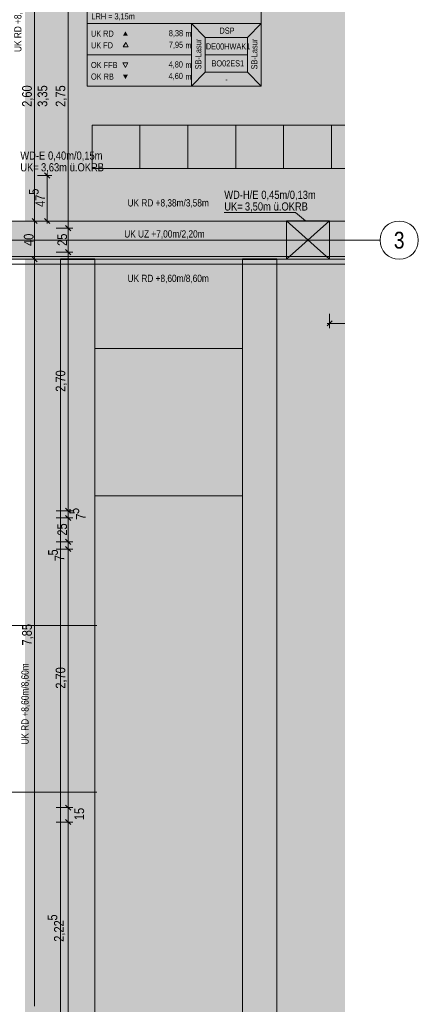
# Model space of a CAD drawing. Extents: x -420 to 300, y 62 to 1162.
# Tile 73 of 130: x 9 to 92, y 615 to 820. Entities that reach past the tile are written whole.
import ezdxf
from ezdxf.enums import TextEntityAlignment as Align
from ezdxf.lldxf.tags import DXFTag

# ---------------------------------------------------------------- set-up
doc = ezdxf.new("R2010")
doc.units = 0
doc.layers.get('0').update_dxf_attribs({"lineweight": 35})
for name, color, linetype, lineweight, true_color in [('00_Beschriftung UZ', 3, 'Continuous', 13, 0x00ff00), ('30 -34 Innenwände- 11 Durchbruch', 4, 'Continuous', 9, 0x00ffff), ('30 -34 Innenwände- 6 Elemente', 7, 'Continuous', 9, 0xff6633), ('30 -35 Decken- 1 Konstruktion-Träger- Stahlbeton', 7, 'grob-A06G9F4K8I', 13, 0x33aa00), ('60- 61 allgemeine Ausstattung- 1 Möbel', 7, 'Continuous', 9, 0x00cccc), ('70 -75 Raumstempel- 1 Raumstempel', 1, 'Continuous', 50, 0xff0000), ('70 -75 Raumstempel-2 Verweislinie', 1, 'Continuous', 9, 0xff0000), ('70 -76 Bemaßung- 2 Allgemein', 9, 'Continuous', 5, 0x808080), ('iwb_Layout Achsbezeichung', 1, 'Continuous', 13, 0xff0000), ('iwb_Layout BA_Markierung', 7, 'Continuous', 9, 0xbadcdc)]:
    doc.layers.add(name, color=color, linetype=linetype, lineweight=lineweight, true_color=true_color)
doc.layers.add('70 -71 Achsen- 1 Gebäudeachsen', color=7, linetype='STRICHPUNKT2-A06G9F4J8I', lineweight=18)
doc.layers.add('Keine', color=7, linetype='Continuous', lineweight=9)
doc.layers.add('iwb_Schraffur_Unterzug', color=7, linetype='Continuous', lineweight=5, true_color=0xffffcc, plot=False)
doc.styles.get("Standard").update_dxf_attribs({"font": 'ARIALN.TTF'})
tags = doc.linetypes.add('grob-A06G9F4K8I', pattern=[14, 3, -8, 3]).pattern_tags.tags
tags[8:9] = [DXFTag(74, 4), DXFTag(75, 0), DXFTag(340, '0'), DXFTag(46, 0.0), DXFTag(50, 0.0), DXFTag(44, 0.0), DXFTag(45, 0.0)]
tags[6:7] = [DXFTag(74, 4), DXFTag(75, 0), DXFTag(340, '0'), DXFTag(46, 0.0), DXFTag(50, 0.0), DXFTag(44, 0.0), DXFTag(45, 0.0)]
tags[4:5] = [DXFTag(74, 4), DXFTag(75, 0), DXFTag(340, '0'), DXFTag(46, 0.0), DXFTag(50, 0.0), DXFTag(44, 0.0), DXFTag(45, 0.0)]
tags = doc.linetypes.add('STRICHPUNKT2', pattern=[12.7, 6.35, -3.175, 0, -3.175]).pattern_tags.tags
tags[10:11] = [DXFTag(74, 4), DXFTag(75, 0), DXFTag(340, '0'), DXFTag(46, 0.0), DXFTag(50, 0.0), DXFTag(44, 0.0), DXFTag(45, 0.0)]
tags[8:9] = [DXFTag(74, 4), DXFTag(75, 0), DXFTag(340, '0'), DXFTag(46, 0.0), DXFTag(50, 0.0), DXFTag(44, 0.0), DXFTag(45, 0.0)]
tags[6:7] = [DXFTag(74, 4), DXFTag(75, 0), DXFTag(340, '0'), DXFTag(46, 0.0), DXFTag(50, 0.0), DXFTag(44, 0.0), DXFTag(45, 0.0)]
tags[4:5] = [DXFTag(74, 4), DXFTag(75, 0), DXFTag(340, '0'), DXFTag(46, 0.0), DXFTag(50, 0.0), DXFTag(44, 0.0), DXFTag(45, 0.0)]
tags = doc.linetypes.add('STRICHPUNKT2-A06G9F4J8I', pattern=[12.7, 6.35, -3.175, 0, -3.175]).pattern_tags.tags
tags[10:11] = [DXFTag(74, 4), DXFTag(75, 0), DXFTag(340, '0'), DXFTag(46, 0.0), DXFTag(50, 0.0), DXFTag(44, 0.0), DXFTag(45, 0.0)]
tags[8:9] = [DXFTag(74, 4), DXFTag(75, 0), DXFTag(340, '0'), DXFTag(46, 0.0), DXFTag(50, 0.0), DXFTag(44, 0.0), DXFTag(45, 0.0)]
tags[6:7] = [DXFTag(74, 4), DXFTag(75, 0), DXFTag(340, '0'), DXFTag(46, 0.0), DXFTag(50, 0.0), DXFTag(44, 0.0), DXFTag(45, 0.0)]
tags[4:5] = [DXFTag(74, 4), DXFTag(75, 0), DXFTag(340, '0'), DXFTag(46, 0.0), DXFTag(50, 0.0), DXFTag(44, 0.0), DXFTag(45, 0.0)]

# ---------------------------------------------------------------- blocks, each defined once
blk = doc.blocks.new('Polygon-A06G9F4D8I')
at = {"color": 0, "linetype": 'ByBlock', "lineweight": -2, "ltscale": 0.13}
blk.add_solid([(9.81, 86.7), (9.64, 1083.81), (76.5, 86.52), (76.5, 1083.81)], dxfattribs=at)
blk = doc.blocks.new('Referenz-A06G9F4L8I')
at = {"layer": '00_Beschriftung UZ', "color": 0, "linetype": 'Continuous', "lineweight": 5, "ltscale": 0.13}
blk.add_line((6.7, 769.45), (76.5, 769.45), dxfattribs=at)
at = {"layer": '00_Beschriftung UZ', "color": 0, "linetype": 'Continuous', "lineweight": 0, "ltscale": 0.13}
for points in [[(27.02, 781.12), (28.35, 778.45), (29.69, 781.12)], [(27.02, 775.78), (28.35, 778.45), (29.69, 775.78)], [(27.02, 773.12), (28.35, 770.45), (29.69, 773.12)], [(27.02, 767.78), (28.35, 770.45), (29.69, 767.78)]]:
    blk.add_solid(points, dxfattribs=at)
at = {"layer": '30 -34 Innenwände- 11 Durchbruch', "color": 0, "linetype": 'Continuous', "ltscale": 0.13}
for p, q in [((66.16, 780.21), (51.31, 780.21)), ((68.3, 778.46), (66.16, 780.21)), ((64.3, 778.46), (73.3, 778.46)), ((73.3, 778.46), (64.3, 770.46)), ((73.3, 770.46), (64.3, 778.46)), ((64.3, 770.46), (64.3, 778.46)), ((64.3, 778.46), (73.3, 770.46)), ((73.3, 778.46), (64.3, 770.46)), ((73.3, 770.46), (73.3, 778.46)), ((64.3, 770.46), (73.3, 770.46))]:
    blk.add_line(p, q, dxfattribs=at)
at = {"layer": '30 -34 Innenwände- 11 Durchbruch', "color": 0, "lineweight": 0}
for points in [[(64.3, 770.46), (64.3, 778.46), (68.8, 774.46)], [(73.3, 770.46), (68.8, 774.46), (73.3, 778.46)]]:
    blk.add_solid(points, dxfattribs=at)
at = {"layer": '30 -34 Innenwände- 6 Elemente', "color": 0, "linetype": 'Continuous', "ltscale": 0.13}
for p, q in [((76.5, 771.05), (5.7, 771.05)), ((5.7, 770.45), (76.5, 770.45))]:
    blk.add_line(p, q, dxfattribs=at)
at = {"layer": '30 -35 Decken- 1 Konstruktion-Träger- Stahlbeton', "color": 0}
for p, q in [((76.5, 778.45), (-2.3, 778.45)), ((76.5, 770.45), (-2.3, 770.45)), ((17.1, 223.45), (17.1, 770.45)), ((24.3, 223.45), (24.3, 770.45)), ((55.1, 223.45), (55.1, 770.45)), ((62.3, 223.45), (62.3, 770.45))]:
    blk.add_line(p, q, dxfattribs=at)
at = {"layer": '30 -35 Decken- 1 Konstruktion-Träger- Stahlbeton', "color": 0, "linetype": 'Continuous', "lineweight": 35, "ltscale": 0.35}
for p, q in [((17.1, 770.45), (24.3, 770.45)), ((55.1, 770.45), (62.3, 770.45))]:
    blk.add_line(p, q, dxfattribs=at)
at = {"layer": '60- 61 allgemeine Ausstattung- 1 Möbel', "color": 0, "linetype": 'Continuous', "ltscale": 0.13}
for p, q in [((23.7, 798.45), (33.7, 798.45)), ((23.7, 789.45), (23.7, 798.45)), ((33.7, 798.45), (43.7, 798.45)), ((33.7, 789.45), (33.7, 798.45)), ((33.7, 798.45), (33.7, 789.45)), ((43.7, 798.45), (53.7, 798.45)), ((43.7, 789.45), (43.7, 798.45)), ((43.7, 798.45), (43.7, 789.45)), ((53.7, 798.45), (53.7, 789.45)), ((53.7, 798.45), (63.7, 798.45)), ((53.7, 789.45), (53.7, 798.45)), ((63.7, 798.45), (63.7, 789.45)), ((63.7, 798.45), (73.7, 798.45)), ((63.7, 789.45), (63.7, 798.45)), ((73.7, 798.45), (73.7, 789.45)), ((73.7, 798.45), (76.5, 798.45)), ((73.7, 789.45), (73.7, 798.45)), ((33.7, 789.45), (23.7, 789.45)), ((43.7, 789.45), (33.7, 789.45)), ((53.7, 789.45), (43.7, 789.45)), ((63.7, 789.45), (53.7, 789.45)), ((73.7, 789.45), (63.7, 789.45)), ((76.5, 789.45), (73.7, 789.45))]:
    blk.add_line(p, q, dxfattribs=at)
at = {"layer": '70 -71 Achsen- 1 Gebäudeachsen', "color": 0, "linetype": 'STRICHPUNKT2-A06G9F4J8I', "ltscale": 0.18}
blk.add_line((-387.24, 774.45), (76.5, 774.45), dxfattribs=at)
at = {"layer": '70 -75 Raumstempel- 1 Raumstempel', "color": 0, "lineweight": 9}
for p, q in [((22.7, 832.75), (22.7, 806.61)), ((59.03, 806.61), (59.03, 832.75)), ((22.7, 819.68), (44.43, 819.68)), ((47.31, 816.79), (44.43, 819.68)), ((59.03, 819.68), (44.43, 819.68)), ((44.43, 819.68), (44.43, 806.61)), ((56.14, 816.79), (59.03, 819.68)), ((47.31, 809.51), (47.31, 816.79)), ((47.31, 816.79), (56.14, 816.79)), ((56.14, 809.51), (56.14, 816.79)), ((30.74, 815.72), (30.22, 814.82)), ((30.22, 814.82), (31.26, 814.82)), ((31.26, 814.82), (30.74, 815.72)), ((22.7, 813.15), (44.43, 813.15)), ((56.14, 813.15), (47.31, 813.15)), ((30.67, 810.54), (30.14, 811.45)), ((30.14, 811.45), (31.19, 811.45)), ((31.19, 811.45), (30.67, 810.54)), ((47.31, 809.51), (44.43, 806.61)), ((47.31, 809.51), (56.14, 809.51)), ((56.14, 809.51), (59.03, 806.61)), ((59.03, 806.61), (22.7, 806.61))]:
    blk.add_line(p, q, dxfattribs=at)
at = {"layer": '70 -75 Raumstempel- 1 Raumstempel', "color": 0, "lineweight": 0}
for points in [[(31.19, 817.14), (30.67, 818.04), (30.14, 817.14)], [(31.19, 809.01), (30.67, 808.1), (30.14, 809.01)]]:
    blk.add_solid(points, dxfattribs=at)
at = {"layer": '70 -75 Raumstempel-2 Verweislinie', "color": 0, "linetype": 'Continuous', "ltscale": 0.13}
for p, q in [((24.7, 693.95), (-74.3, 693.95)), ((24.7, 659.2), (-121.16, 659.2))]:
    blk.add_line(p, q, dxfattribs=at)
at = {"layer": '70 -76 Bemaßung- 2 Allgemein', "color": 0, "linetype": 'Continuous', "ltscale": 0.13}
for p, q in [((18.7, 830.89), (18.7, 778.01)), ((11.7, 829.39), (11.7, 779.51)), ((12.32, 787.95), (15.32, 787.95)), ((13.79, 788.48), (14.85, 787.42)), ((14.32, 788.45), (14.32, 786.89)), ((14.32, 779.51), (14.32, 786.89)), ((11.7, 777.45), (11.7, 779.51)), ((11.7, 779.45), (11.7, 777.39)), ((14.32, 777.95), (14.32, 779.51)), ((9.2, 778.45), (12.7, 778.45)), ((9.2, 778.45), (12.7, 778.45)), ((11.7, 777.39), (11.7, 771.51)), ((12.32, 778.45), (15.32, 778.45)), ((14.85, 777.92), (13.79, 778.98)), ((18.7, 775.95), (18.7, 778.01)), ((18.7, 777.95), (18.7, 775.89)), ((16.2, 776.95), (19.7, 776.95)), ((16.2, 776.95), (19.7, 776.95)), ((18.7, 775.89), (18.7, 773.01)), ((11.7, 769.45), (11.7, 771.51)), ((11.7, 771.45), (11.7, 769.39)), ((16.2, 771.95), (19.7, 771.95)), ((16.2, 771.95), (19.7, 771.95)), ((18.7, 770.95), (18.7, 773.01)), ((18.7, 772.95), (18.7, 770.89)), ((9.2, 770.45), (12.7, 770.45)), ((9.2, 770.45), (12.7, 770.45)), ((11.7, 769.39), (11.7, 614.51)), ((18.7, 719.01), (18.7, 770.89)), ((73.3, 759.08), (73.3, 756.08)), ((72.77, 756.55), (73.83, 757.61)), ((72.8, 757.08), (74.36, 757.08)), ((76.5, 757.08), (74.36, 757.08)), ((18.7, 719.01), (18.7, 720.07)), ((16.2, 717.95), (19.7, 717.95)), ((16.2, 717.95), (19.7, 717.95)), ((18.7, 716.95), (18.7, 719.01)), ((18.7, 716.95), (18.7, 719.01)), ((18.7, 716.45), (18.7, 717.95)), ((16.2, 716.45), (19.7, 716.45)), ((16.2, 716.45), (19.7, 716.45)), ((18.7, 717.45), (18.7, 715.39)), ((18.7, 717.45), (18.7, 715.39)), ((18.7, 712.51), (18.7, 715.39)), ((18.7, 715.39), (18.7, 714.33)), ((18.7, 712.51), (18.7, 713.57)), ((16.2, 711.45), (19.7, 711.45)), ((16.2, 711.45), (19.7, 711.45)), ((18.7, 710.45), (18.7, 712.51)), ((18.7, 710.45), (18.7, 712.51)), ((18.7, 709.95), (18.7, 711.45)), ((16.2, 709.95), (19.7, 709.95)), ((16.2, 709.95), (19.7, 709.95)), ((18.7, 710.95), (18.7, 708.89)), ((18.7, 710.95), (18.7, 708.89)), ((18.7, 708.89), (18.7, 707.83)), ((18.7, 657.01), (18.7, 708.89)), ((18.7, 657.01), (18.7, 658.07)), ((16.2, 655.95), (19.7, 655.95)), ((16.2, 655.95), (19.7, 655.95)), ((18.7, 654.95), (18.7, 657.01)), ((18.7, 654.95), (18.7, 657.01)), ((18.7, 652.95), (18.7, 655.95)), ((18.7, 653.95), (18.7, 651.89)), ((18.7, 653.95), (18.7, 651.89)), ((16.2, 652.95), (19.7, 652.95)), ((16.2, 652.95), (19.7, 652.95)), ((18.7, 651.89), (18.7, 650.83)), ((18.7, 609.51), (18.7, 651.89))]:
    blk.add_line(p, q, dxfattribs=at)
at = {"layer": '70 -76 Bemaßung- 2 Allgemein', "color": 0, "linetype": 'Continuous', "lineweight": 20, "ltscale": 0.2}
for p, q in [((12.23, 777.92), (11.17, 778.98)), ((11.17, 778.98), (12.23, 777.92)), ((18.17, 777.48), (19.23, 776.42)), ((19.23, 776.42), (18.17, 777.48)), ((19.23, 771.42), (18.17, 772.48)), ((18.17, 772.48), (19.23, 771.42)), ((11.17, 770.98), (12.23, 769.92)), ((12.23, 769.92), (11.17, 770.98)), ((19.23, 717.42), (18.17, 718.48)), ((19.23, 717.42), (18.17, 718.48)), ((18.17, 716.98), (19.23, 715.92)), ((18.17, 716.98), (19.23, 715.92)), ((19.23, 710.92), (18.17, 711.98)), ((19.23, 710.92), (18.17, 711.98)), ((18.17, 710.48), (19.23, 709.42)), ((18.17, 710.48), (19.23, 709.42)), ((19.23, 655.42), (18.17, 656.48)), ((19.23, 655.42), (18.17, 656.48)), ((18.17, 653.48), (19.23, 652.42)), ((18.17, 653.48), (19.23, 652.42))]:
    blk.add_line(p, q, dxfattribs=at)
at = {"layer": 'Keine', "color": 0, "linetype": 'grob-A06G9F4K8I', "ltscale": 0.13}
for p, q in [((24.3, 751.85), (55.1, 751.85)), ((24.3, 721.05), (24.3, 751.85)), ((55.1, 751.85), (55.1, 721.05)), ((55.1, 721.05), (24.3, 721.05))]:
    blk.add_line(p, q, dxfattribs=at)
at = {"layer": '00_Beschriftung UZ', "color": 0, "linetype": 'Continuous', "lineweight": 5, "ltscale": 0.13, "char_height": 1.5103, "attachment_point": 1, "rotation": 90}
for s, insert in [('{\\fArial Narrow;UK RD +8,38m/3,58m}', (7.43, 813.74)), ('{\\fArial Narrow;UK RD +8,60m/8,60m}', (8.93, 669.11))]:
    blk.add_mtext(s, dxfattribs=dict(at, insert=insert))
at = {"layer": '00_Beschriftung UZ', "color": 0, "linetype": 'Continuous', "lineweight": 5, "ltscale": 0.13, "char_height": 1.5103, "attachment_point": 1}
for s, insert in [('{\\fArial Narrow;UK RD +8,38m/3,58m}', (31.11, 783)), ('{\\fArial Narrow;UK UZ +7,00m/2,20m}', (30.42, 776.51)), ('{\\fArial Narrow;UK RD +8,60m/8,60m}', (31.11, 767.23))]:
    blk.add_mtext(s, dxfattribs=dict(at, insert=insert))
at = {"layer": '30 -34 Innenwände- 11 Durchbruch', "color": 0, "linetype": 'Continuous', "ltscale": 0.13, "char_height": 1.7, "attachment_point": 1}
for s, insert in [('{\\fArial Narrow;WD-E}', (8.72, 792.96)), ('{\\fArial Narrow;0,40m/0,15m}', (14.5, 792.96)), ('{\\fArial Narrow;UK=}', (8.72, 790.52)), ('{\\fArial Narrow;3,63m}', (13.03, 790.52)), ('{\\fArial Narrow;ü.OKRB}', (19.03, 790.52)), ('{\\fArial Narrow;WD-H/E}', (51.31, 784.77)), ('{\\fArial Narrow;0,45m/0,13m}', (59.04, 784.77)), ('{\\fArial Narrow;UK=}', (51.31, 782.34)), ('{\\fArial Narrow;3,50m}', (55.62, 782.34)), ('{\\fArial Narrow;ü.OKRB}', (61.62, 782.34))]:
    blk.add_mtext(s, dxfattribs=dict(at, insert=insert))
at = {"layer": '70 -75 Raumstempel- 1 Raumstempel', "color": 0, "linetype": 'Continuous', "ltscale": 0.5, "char_height": 1.2838, "attachment_point": 1}
for s, insert, rotation in [('{\\fArial Narrow;LRH = 3,15m}', (23.57, 821.83), 0), ('{\\fArial Narrow;8,38}', (39.73, 818.33), 0), ('{\\fArial Narrow;DSP}', (50.31, 818.85), 0), ('{\\fArial Narrow;UK RD}', (23.47, 818.22), 0), ('{\\fArial Narrow;m}', (43.19, 818.21), 0), ('{\\fArial Narrow;SB-Lasur}', (45.23, 810.11), 90), ('{\\fArial Narrow;SB-Lasur}', (56.94, 810.11), 90), ('{\\fArial Narrow;UK FD}', (23.47, 815.78), 0), ('{\\fArial Narrow;7,95}', (39.73, 815.9), 0), ('{\\fArial Narrow;m}', (43.19, 815.77), 0), ('{\\fArial Narrow;DE00HWAK1}', (47.47, 815.55), 0), ('{\\fArial Narrow;OK FFB}', (23.47, 811.67), 0), ('{\\fArial Narrow;4,80}', (39.69, 811.79), 0), ('{\\fArial Narrow;m}', (43.19, 811.67), 0), ('{\\fArial Narrow;BO02ES1}', (48.65, 812.01), 0), ('{\\fArial Narrow;OK RB}', (23.47, 809.25), 0), ('{\\fArial Narrow;4,60}', (39.69, 809.38), 0), ('{\\fArial Narrow;m}', (43.19, 809.25), 0), ('{\\fArial Narrow;-}', (51.53, 808.68), 0)]:
    blk.add_mtext(s, dxfattribs=dict(at, insert=insert, rotation=rotation))
at = {"layer": '70 -76 Bemaßung- 2 Allgemein', "color": 0, "linetype": 'Continuous', "ltscale": 0.13, "char_height": 2.0138, "attachment_point": 1, "rotation": 90}
for s, insert in [('{\\fArial Narrow;2,60}', (9.09, 802.29)), ('{\\fArial Narrow;3,35}', (12.32, 802.3)), ('{\\fArial Narrow;2,75}', (16.09, 802.29)), ('{\\fArial Narrow;5}', (10.51, 783.93)), ('{\\fArial Narrow;47}', (11.85, 781.39)), ('{\\fArial Narrow;40}', (9.45, 773.24)), ('{\\fArial Narrow;25}', (16.45, 773.25)), ('{\\fArial Narrow;2,70}', (16.09, 742.79)), ('{\\fArial Narrow;5}', (18.98, 717.25)), ('{\\fArial Narrow;25}', (16.45, 712.75)), ('{\\fArial Narrow;7}', (20.32, 716.07)), ('{\\fArial Narrow;5}', (14.52, 708.6)), ('{\\fArial Narrow;7}', (15.86, 707.42)), ('{\\fArial Narrow;7,85}', (9.09, 689.81)), ('{\\fArial Narrow;2,70}', (16.09, 680.79)), ('{\\fArial Narrow;15}', (20.01, 653.34)), ('{\\fArial Narrow;5}', (14.41, 632.37)), ('{\\fArial Narrow;2,22}', (15.75, 627.94))]:
    blk.add_mtext(s, dxfattribs=dict(at, insert=insert))
blk = doc.blocks.new('Referenz-A06G9F4N8I')
at = {"layer": 'iwb_Schraffur_Unterzug', "linetype": 'Continuous', "ltscale": 0.13}
for points in [[(21.1, 223.45), (17.1, 223.45), (17.1, 770.45), (24.3, 770.45), (24.3, 223.45)], [(59.1, 223.45), (55.1, 223.45), (55.1, 770.45), (62.3, 770.45), (62.3, 223.45)]]:
    blk.add_hatch(color=256, dxfattribs=at).paths.add_polyline_path(points)
for points in [[(-298.3, 774.45), (-298.3, 778.45), (76.5, 778.45)], [(-298.3, 774.45), (76.5, 778.45), (76.5, 774.88)], [(-298.3, 774.45), (76.5, 774.88), (76.5, 774.02)], [(-298.3, 774.45), (76.5, 774.02), (76.5, 770.45)], [(-298.3, 774.45), (76.5, 770.45), (-298.3, 770.45)]]:
    blk.add_solid(points, dxfattribs=at)

msp = doc.modelspace()

# ---------------------------------------------------------------- linework, layer by layer
at = {"layer": 'iwb_Layout Achsbezeichung', "linetype": 'STRICHPUNKT2', "lineweight": 13, "ltscale": 0.39}
msp.add_line((76.5, 774.45), (83.84, 774.45), dxfattribs=at)
at = {"layer": 'iwb_Layout Achsbezeichung', "ltscale": 0.39, "extrusion": (0, 0, -1)}
msp.add_circle((-87.84, 774.45), 4, dxfattribs=at)

# ---------------------------------------------------------------- block references
at = {"color": 8, "lineweight": 25, "ltscale": 0.25, "true_color": 0x808080}
for name in ['Referenz-A06G9F4L8I', 'Referenz-A06G9F4N8I']:
    msp.add_blockref(name, (0, 0), dxfattribs=at)
at = {"layer": 'iwb_Layout BA_Markierung', "ltscale": 0.13}
msp.add_blockref('Polygon-A06G9F4D8I', (0, 0), dxfattribs=at)

# ---------------------------------------------------------------- texts
at = {"layer": 'iwb_Layout Achsbezeichung', "ltscale": 0.39}
msp.add_text('3', height=3.5, dxfattribs=at).set_placement((87.84, 774.45), align=Align.MIDDLE_CENTER)

doc.saveas('drawing.dxf')
